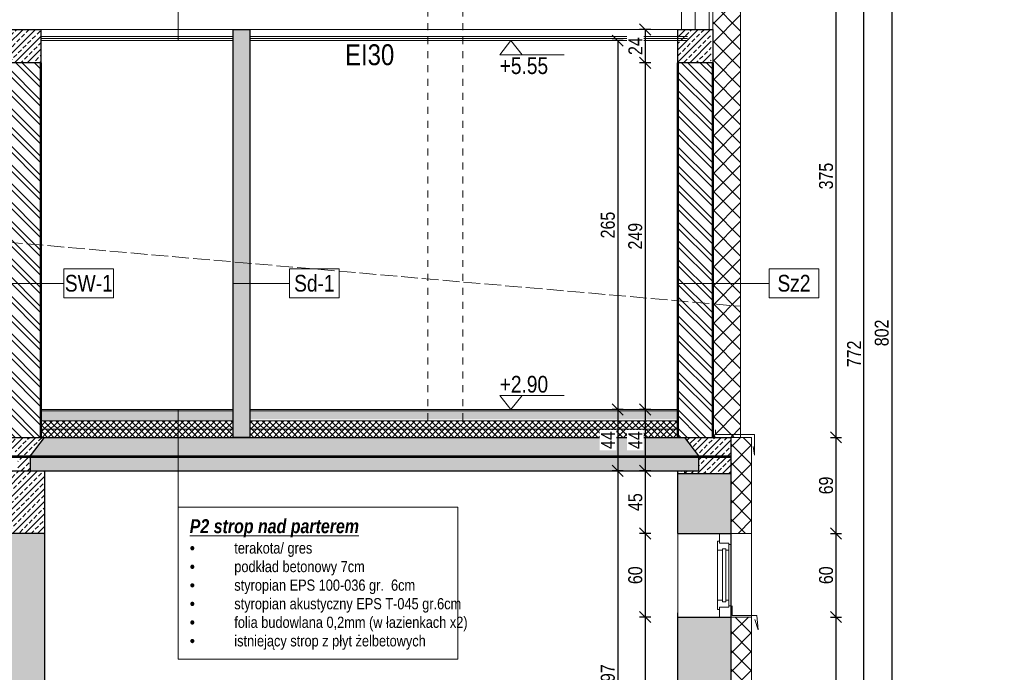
# Model space of a CAD drawing. Header units: millimetres. Extents: x 17147 to 52214, y -18116 to -4632.
# Tile 84 of 186: x 38020 to 38727, y -13411 to -12942. Entities that reach past the tile are written whole.
import ezdxf

# ---------------------------------------------------------------- set-up
doc = ezdxf.new("R2010")
doc.units = ezdxf.units.MM
for name, pattern in [('3', [1, 0.5, -0.5]), ('ACAD_ISO02W100', [15, 12, -3]), ('ACAD_ISO05W100', [33, 24, -3, 0, -3, 0, -3]), ('ACAD_ISO10W100', [18, 12, -3, 0, -3])]:
    doc.linetypes.add(name, pattern=pattern)
doc.layers.get('Defpoints').update_dxf_attribs({"color": 6})
for name, color, linetype, lineweight in [('A-ciekie', 161, 'Continuous', 9), ('A-konstrukcja-drewno', 134, 'Continuous', 20), ('A-konstrukcja-żelbet', 130, 'Continuous', 30), ('A-kreskowanie', 253, 'Continuous', 0), ('A-OKN', 154, 'Continuous', 9), ('A-opis', 130, 'Continuous', 9), ('A-wymiar', 177, 'Continuous', 0), ('A_opis_warstw', 220, 'Continuous', 5), ('A_p_poż', 7, 'Continuous', 0), ('A_SCIANA_ISTN', 253, 'Continuous', 25), ('A_SCIANA_PROJ_KONSTRUKCJA', 3, 'Continuous', 50), ('A_SCINAN_PROJ_DZIALOWA', 5, 'Continuous', 30), ('A_w_widoku', 253, 'Continuous', 13), ('elewacja C', 253, 'Continuous', 0)]:
    doc.layers.add(name, color=color, linetype=linetype, lineweight=lineweight)
for name, color, linetype, lineweight, true_color in [('A-izolacja', 7, 'Continuous', 9, 0x4775ff), ('A_CIENKA_WARSTWY', 7, 'Continuous', 15, 0x3a3a92), ('A_SCIANA DO WYBURZENIA', 7, 'ACAD_ISO02W100', 18, 0xf7833b), ('r-ramka', 7, 'Continuous', 0, 0x727169), ('S_KRESKOWANIE_SC_ISTN', 7, 'Continuous', 0, 0x878787)]:
    doc.layers.add(name, color=color, linetype=linetype, lineweight=lineweight, true_color=true_color)
doc.styles.get("Standard").update_dxf_attribs({"font": 'ARIALN.TTF'})
doc.styles.add('wymiary', font='ARIALN.TTF')
doc.dimstyles.new('anka 50', dxfattribs={"dimtxt": 10, "dimasz": 8, "dimexe": 4, "dimexo": 0.0625, "dimgap": 2, "dimtad": 1, "dimdec": 0, "dimzin": 0, "dimdsep": 46, "dimtxsty": 'Standard', "dimblk": 'OBLIQUE', "dimcen": 0.09, "dimclrt": 7, "dimadec": 0, "dimazin": 0, "dimtfac": 1, "dimtdec": 0, "dimtix": 1, "dimtofl": 0, "dimtmove": 0, "dimatfit": 3, "dimldrblk": 'OBLIQUE', "dimfxl": 4, "dimfxlon": 1, "dimtfill": 1, "dimtolj": 1, "dimtzin": 0, "dimarcsym": 0})
pattern_1 = [(45, (17254.328, -12734.864), (-4.490128, 4.490128), []), (45, (17258.8184, -12734.864), (-4.490128, 4.490128), [3.175, -1.5875])]
pattern_2 = [(315, (3026.347, 1431), (2.24506403, 2.24506403), []), (45, (3026.347, 1431), (-2.24506403, 2.24506403), [])]

# ---------------------------------------------------------------- blocks, each defined once
blk = doc.blocks.new('_OBLIQUE')
at = {"color": 0, "linetype": 'ByBlock'}
blk.add_line((-0.5, -0.5), (0.5, 0.5), dxfattribs=at)
blk = doc.blocks.new('*D79')
at = {"layer": 'A-wymiar', "color": 0, "lineweight": -2, "transparency": 16777216}
for p, q in [((38473.33, -12949.49), (38465.33, -12949.49)), ((38469.33, -12949.49), (38469.33, -12973.49)), ((38473.33, -12973.49), (38465.33, -12973.49))]:
    blk.add_line(p, q, dxfattribs=at)
at = {"layer": 'Defpoints', "color": 0, "transparency": 16777216}
for p in [(38492.82, -12949.49), (38492.82, -12973.49)]:
    blk.add_point(p, dxfattribs=at)
at = {"layer": 'A-wymiar', "color": 0, "lineweight": -2, "transparency": 16777216, "xscale": 8, "yscale": 8, "zscale": 8}
for p, rotation in [((38469.33, -12949.49), 90), ((38469.33, -12973.49), 270)]:
    blk.add_blockref('_OBLIQUE', p, dxfattribs=dict(at, rotation=rotation))
at = {"layer": 'A-wymiar', "color": 7, "transparency": 16777216, "insert": (38462.31, -12961.49), "char_height": 10, "attachment_point": 5, "rotation": 90, "bg_fill": 3, "box_fill_scale": 1.1, "bg_fill_color": 256, "bg_fill_true_color": 13158600, "bg_fill_transparency": 0}
blk.add_mtext('\\A1;24', dxfattribs=at)
at = {"layer": 'Defpoints', "color": 0, "transparency": 16777216}
blk.add_point((38469.33, -12973.49), dxfattribs=at)
blk = doc.blocks.new('*D80')
at = {"layer": 'A-wymiar', "color": 0, "lineweight": -2, "transparency": 16777216}
for p, q in [((38473.33, -12973.49), (38465.33, -12973.49)), ((38469.33, -12973.49), (38469.33, -13222.49)), ((38473.33, -13222.49), (38465.33, -13222.49))]:
    blk.add_line(p, q, dxfattribs=at)
at = {"layer": 'Defpoints', "color": 0, "transparency": 16777216}
for p in [(38492.82, -12973.49), (38469.33, -13222.49), (38492.82, -13222.49)]:
    blk.add_point(p, dxfattribs=at)
at = {"layer": 'A-wymiar', "color": 0, "lineweight": -2, "transparency": 16777216, "xscale": 8, "yscale": 8, "zscale": 8}
for p, rotation in [((38469.33, -12973.49), 90), ((38469.33, -13222.49), 270)]:
    blk.add_blockref('_OBLIQUE', p, dxfattribs=dict(at, rotation=rotation))
at = {"layer": 'A-wymiar', "color": 7, "transparency": 16777216, "insert": (38462.23, -13097.99), "char_height": 10, "attachment_point": 5, "rotation": 90, "bg_fill": 3, "box_fill_scale": 1.1, "bg_fill_color": 256, "bg_fill_true_color": 13158600, "bg_fill_transparency": 0}
blk.add_mtext('\\A1;249', dxfattribs=at)
blk = doc.blocks.new('*D81')
at = {"layer": 'A-wymiar', "color": 0, "lineweight": -2, "transparency": 16777216}
for p, q in [((38473.33, -13222.49), (38465.33, -13222.49)), ((38469.33, -13222.49), (38469.33, -13266.49)), ((38473.33, -13266.49), (38465.33, -13266.49))]:
    blk.add_line(p, q, dxfattribs=at)
at = {"layer": 'Defpoints', "color": 0, "transparency": 16777216}
for p in [(38492.82, -13222.49), (38469.33, -13266.49), (38492.82, -13266.49)]:
    blk.add_point(p, dxfattribs=at)
at = {"layer": 'A-wymiar', "color": 0, "lineweight": -2, "transparency": 16777216, "xscale": 8, "yscale": 8, "zscale": 8}
for p, rotation in [((38469.33, -13222.49), 90), ((38469.33, -13266.49), 270)]:
    blk.add_blockref('_OBLIQUE', p, dxfattribs=dict(at, rotation=rotation))
at = {"layer": 'A-wymiar', "color": 7, "transparency": 16777216, "insert": (38462.33, -13244.49), "char_height": 10, "attachment_point": 5, "rotation": 90, "bg_fill": 3, "box_fill_scale": 1.1, "bg_fill_color": 256, "bg_fill_true_color": 13158600, "bg_fill_transparency": 0}
blk.add_mtext('\\A1;44', dxfattribs=at)
blk = doc.blocks.new('*D82')
at = {"layer": 'A-wymiar', "color": 0, "lineweight": -2, "transparency": 16777216}
for p, q in [((38473.33, -13266.49), (38465.33, -13266.49)), ((38469.33, -13266.49), (38469.33, -13311.49)), ((38473.33, -13311.49), (38465.33, -13311.49))]:
    blk.add_line(p, q, dxfattribs=at)
at = {"layer": 'Defpoints', "color": 0, "transparency": 16777216}
for p in [(38492.82, -13266.49), (38469.33, -13311.49), (38492.82, -13311.49)]:
    blk.add_point(p, dxfattribs=at)
at = {"layer": 'A-wymiar', "color": 0, "lineweight": -2, "transparency": 16777216, "xscale": 8, "yscale": 8, "zscale": 8}
for p, rotation in [((38469.33, -13266.49), 90), ((38469.33, -13311.49), 270)]:
    blk.add_blockref('_OBLIQUE', p, dxfattribs=dict(at, rotation=rotation))
at = {"layer": 'A-wymiar', "color": 7, "transparency": 16777216, "insert": (38462.25, -13288.99), "char_height": 10, "attachment_point": 5, "rotation": 90, "bg_fill": 3, "box_fill_scale": 1.1, "bg_fill_color": 256, "bg_fill_true_color": 13158600, "bg_fill_transparency": 0}
blk.add_mtext('\\A1;45', dxfattribs=at)
blk = doc.blocks.new('*D83')
at = {"layer": 'A-wymiar', "color": 0, "lineweight": -2, "transparency": 16777216}
for p, q in [((38473.33, -13311.49), (38465.33, -13311.49)), ((38469.33, -13311.49), (38469.33, -13371.49)), ((38473.33, -13371.49), (38465.33, -13371.49))]:
    blk.add_line(p, q, dxfattribs=at)
at = {"layer": 'Defpoints', "color": 0, "transparency": 16777216}
for p in [(38492.82, -13311.49), (38469.33, -13371.49), (38492.82, -13371.49)]:
    blk.add_point(p, dxfattribs=at)
at = {"layer": 'A-wymiar', "color": 0, "lineweight": -2, "transparency": 16777216, "xscale": 8, "yscale": 8, "zscale": 8}
for p, rotation in [((38469.33, -13311.49), 90), ((38469.33, -13371.49), 270)]:
    blk.add_blockref('_OBLIQUE', p, dxfattribs=dict(at, rotation=rotation))
at = {"layer": 'A-wymiar', "color": 7, "transparency": 16777216, "insert": (38462.23, -13341.49), "char_height": 10, "attachment_point": 5, "rotation": 90, "bg_fill": 3, "box_fill_scale": 1.1, "bg_fill_color": 256, "bg_fill_true_color": 13158600, "bg_fill_transparency": 0}
blk.add_mtext('\\A1;60', dxfattribs=at)
blk = doc.blocks.new('*D84')
at = {"layer": 'A-wymiar', "color": 0, "lineweight": -2, "transparency": 16777216}
for p, q in [((38473.33, -13371.49), (38465.33, -13371.49)), ((38469.33, -13371.49), (38469.33, -13563.49)), ((38473.33, -13563.49), (38465.33, -13563.49))]:
    blk.add_line(p, q, dxfattribs=at)
at = {"layer": 'Defpoints', "color": 0, "transparency": 16777216}
for p in [(38492.82, -13371.49), (38469.33, -13563.49), (38492.82, -13563.49)]:
    blk.add_point(p, dxfattribs=at)
at = {"layer": 'A-wymiar', "color": 0, "lineweight": -2, "transparency": 16777216, "xscale": 8, "yscale": 8, "zscale": 8}
for p, rotation in [((38469.33, -13371.49), 90), ((38469.33, -13563.49), 270)]:
    blk.add_blockref('_OBLIQUE', p, dxfattribs=dict(at, rotation=rotation))
at = {"layer": 'A-wymiar', "color": 7, "transparency": 16777216, "insert": (38462.23, -13467.49), "char_height": 10, "attachment_point": 5, "rotation": 90, "bg_fill": 3, "box_fill_scale": 1.1, "bg_fill_color": 256, "bg_fill_true_color": 13158600, "bg_fill_transparency": 0}
blk.add_mtext('\\A1;192', dxfattribs=at)
blk = doc.blocks.new('LOGO')
at = {"layer": 'elewacja C', "color": 7, "insert": (9846.9, 18042.5), "char_height": 20, "attachment_point": 1}
blk.add_mtext_dynamic_manual_height_columns('\\pi539.21;{\\fCalibri|b0|i0|c0|p34;\\H4x;CREO PROJEKT\\H1.25x;\\P\\pi434.09;\\H0.22x;Usługi Projektowe i Nadzory Budowlane    mgr inż. Anna Bonikowska\\P\\pi409.92;ul. Brzozowa 16, 11-700 Mrągowo    NIP 742 211 62 72    tel. 69764044\\fArial|b0|i0|c238|p34;4}', width=1826.244, gutter_width=12.5, heights=[0], dxfattribs=at)
blk = doc.blocks.new('*D678')
at = {"layer": 'A-wymiar', "color": 0, "lineweight": -2, "transparency": 16777216}
for p, q in [((38453.64, -12957.49), (38445.64, -12957.49)), ((38449.64, -12957.49), (38449.64, -13222.49)), ((38453.64, -13222.49), (38445.64, -13222.49))]:
    blk.add_line(p, q, dxfattribs=at)
at = {"layer": 'Defpoints', "color": 0, "transparency": 16777216}
for p in [(38492.82, -12957.49), (38449.64, -13222.49), (38492.82, -13222.49)]:
    blk.add_point(p, dxfattribs=at)
at = {"layer": 'A-wymiar', "color": 0, "lineweight": -2, "transparency": 16777216, "xscale": 8, "yscale": 8, "zscale": 8}
for p, rotation in [((38449.64, -12957.49), 90), ((38449.64, -13222.49), 270)]:
    blk.add_blockref('_OBLIQUE', p, dxfattribs=dict(at, rotation=rotation))
at = {"layer": 'A-wymiar', "color": 7, "transparency": 16777216, "insert": (38442.54, -13089.99), "char_height": 10, "attachment_point": 5, "rotation": 90, "bg_fill": 3, "box_fill_scale": 1.1, "bg_fill_color": 256, "bg_fill_true_color": 13158600, "bg_fill_transparency": 0}
blk.add_mtext('\\A1;265', dxfattribs=at)
blk = doc.blocks.new('*D679')
at = {"layer": 'A-wymiar', "color": 0, "lineweight": -2, "transparency": 16777216}
for p, q in [((38453.64, -13222.49), (38445.64, -13222.49)), ((38449.64, -13222.49), (38449.64, -13266.49)), ((38453.64, -13266.49), (38445.64, -13266.49))]:
    blk.add_line(p, q, dxfattribs=at)
at = {"layer": 'Defpoints', "color": 0, "transparency": 16777216}
for p in [(38492.82, -13222.49), (38449.64, -13266.49), (38492.82, -13266.49)]:
    blk.add_point(p, dxfattribs=at)
at = {"layer": 'A-wymiar', "color": 0, "lineweight": -2, "transparency": 16777216, "xscale": 8, "yscale": 8, "zscale": 8}
for p, rotation in [((38449.64, -13222.49), 90), ((38449.64, -13266.49), 270)]:
    blk.add_blockref('_OBLIQUE', p, dxfattribs=dict(at, rotation=rotation))
at = {"layer": 'A-wymiar', "color": 7, "transparency": 16777216, "insert": (38442.64, -13244.49), "char_height": 10, "attachment_point": 5, "rotation": 90, "bg_fill": 3, "box_fill_scale": 1.1, "bg_fill_color": 256, "bg_fill_true_color": 13158600, "bg_fill_transparency": 0}
blk.add_mtext('\\A1;44', dxfattribs=at)
blk = doc.blocks.new('*D680')
at = {"layer": 'A-wymiar', "color": 0, "lineweight": -2, "transparency": 16777216}
for p, q in [((38453.64, -13266.49), (38445.64, -13266.49)), ((38449.64, -13266.49), (38449.64, -13563.49)), ((38453.64, -13563.49), (38445.64, -13563.49))]:
    blk.add_line(p, q, dxfattribs=at)
at = {"layer": 'Defpoints', "color": 0, "transparency": 16777216}
for p in [(38492.82, -13266.49), (38449.64, -13563.49), (38492.82, -13563.49)]:
    blk.add_point(p, dxfattribs=at)
at = {"layer": 'A-wymiar', "color": 0, "lineweight": -2, "transparency": 16777216, "xscale": 8, "yscale": 8, "zscale": 8}
for p, rotation in [((38449.64, -13266.49), 90), ((38449.64, -13563.49), 270)]:
    blk.add_blockref('_OBLIQUE', p, dxfattribs=dict(at, rotation=rotation))
at = {"layer": 'A-wymiar', "color": 7, "transparency": 16777216, "insert": (38442.54, -13414.99), "char_height": 10, "attachment_point": 5, "rotation": 90, "bg_fill": 3, "box_fill_scale": 1.1, "bg_fill_color": 256, "bg_fill_true_color": 13158600, "bg_fill_transparency": 0}
blk.add_mtext('\\A1;297', dxfattribs=at)
blk = doc.blocks.new('*D683')
at = {"layer": 'A-wymiar', "color": 0, "lineweight": -2, "transparency": 16777216}
for p, q in [((38602.39, -12867.1), (38610.39, -12867.1)), ((38606.39, -12867.1), (38606.39, -13242.49)), ((38602.39, -13242.49), (38610.39, -13242.49))]:
    blk.add_line(p, q, dxfattribs=at)
at = {"layer": 'Defpoints', "color": 0, "transparency": 16777216}
for p in [(38554.46, -12867.1), (38545.82, -13242.49), (38606.39, -13242.49)]:
    blk.add_point(p, dxfattribs=at)
at = {"layer": 'A-wymiar', "color": 0, "lineweight": -2, "transparency": 16777216, "xscale": 8, "yscale": 8, "zscale": 8}
for p, rotation in [((38606.39, -12867.1), 90), ((38606.39, -13242.49), 270)]:
    blk.add_blockref('_OBLIQUE', p, dxfattribs=dict(at, rotation=rotation))
at = {"layer": 'A-wymiar', "color": 7, "transparency": 16777216, "insert": (38599.28, -13054.79), "char_height": 10, "attachment_point": 5, "rotation": 90, "bg_fill": 3, "box_fill_scale": 1.1, "bg_fill_color": 256, "bg_fill_true_color": 13158600, "bg_fill_transparency": 0}
blk.add_mtext('\\A1;375', dxfattribs=at)
blk = doc.blocks.new('*D684')
at = {"layer": 'A-wymiar', "color": 0, "lineweight": -2, "transparency": 16777216}
for p, q in [((38602.39, -13242.49), (38610.39, -13242.49)), ((38606.39, -13242.49), (38606.39, -13311.49)), ((38602.39, -13311.49), (38610.39, -13311.49))]:
    blk.add_line(p, q, dxfattribs=at)
at = {"layer": 'Defpoints', "color": 0, "transparency": 16777216}
for p in [(38545.82, -13242.49), (38545.82, -13311.49), (38606.39, -13311.49)]:
    blk.add_point(p, dxfattribs=at)
at = {"layer": 'A-wymiar', "color": 0, "lineweight": -2, "transparency": 16777216, "xscale": 8, "yscale": 8, "zscale": 8}
for p, rotation in [((38606.39, -13242.49), 90), ((38606.39, -13311.49), 270)]:
    blk.add_blockref('_OBLIQUE', p, dxfattribs=dict(at, rotation=rotation))
at = {"layer": 'A-wymiar', "color": 7, "transparency": 16777216, "insert": (38599.28, -13276.99), "char_height": 10, "attachment_point": 5, "rotation": 90, "bg_fill": 3, "box_fill_scale": 1.1, "bg_fill_color": 256, "bg_fill_true_color": 13158600, "bg_fill_transparency": 0}
blk.add_mtext('\\A1;69', dxfattribs=at)
blk = doc.blocks.new('*D685')
at = {"layer": 'A-wymiar', "color": 0, "lineweight": -2, "transparency": 16777216}
for p, q in [((38602.39, -13311.49), (38610.39, -13311.49)), ((38606.39, -13311.49), (38606.39, -13371.49)), ((38602.39, -13371.49), (38610.39, -13371.49))]:
    blk.add_line(p, q, dxfattribs=at)
at = {"layer": 'Defpoints', "color": 0, "transparency": 16777216}
for p in [(38545.82, -13311.49), (38545.82, -13371.49), (38606.39, -13371.49)]:
    blk.add_point(p, dxfattribs=at)
at = {"layer": 'A-wymiar', "color": 0, "lineweight": -2, "transparency": 16777216, "xscale": 8, "yscale": 8, "zscale": 8}
for p, rotation in [((38606.39, -13311.49), 90), ((38606.39, -13371.49), 270)]:
    blk.add_blockref('_OBLIQUE', p, dxfattribs=dict(at, rotation=rotation))
at = {"layer": 'A-wymiar', "color": 7, "transparency": 16777216, "insert": (38599.28, -13341.49), "char_height": 10, "attachment_point": 5, "rotation": 90, "bg_fill": 3, "box_fill_scale": 1.1, "bg_fill_color": 256, "bg_fill_true_color": 13158600, "bg_fill_transparency": 0}
blk.add_mtext('\\A1;60', dxfattribs=at)
blk = doc.blocks.new('*D686')
at = {"layer": 'A-wymiar', "color": 0, "lineweight": -2, "transparency": 16777216}
for p, q in [((38602.39, -13371.49), (38610.39, -13371.49)), ((38606.39, -13371.49), (38606.39, -13568.49)), ((38602.39, -13568.49), (38610.39, -13568.49))]:
    blk.add_line(p, q, dxfattribs=at)
at = {"layer": 'Defpoints', "color": 0, "transparency": 16777216}
for p in [(38545.82, -13371.49), (38542.82, -13568.49), (38606.39, -13568.49)]:
    blk.add_point(p, dxfattribs=at)
at = {"layer": 'A-wymiar', "color": 0, "lineweight": -2, "transparency": 16777216, "xscale": 8, "yscale": 8, "zscale": 8}
for p, rotation in [((38606.39, -13371.49), 90), ((38606.39, -13568.49), 270)]:
    blk.add_blockref('_OBLIQUE', p, dxfattribs=dict(at, rotation=rotation))
at = {"layer": 'A-wymiar', "color": 7, "transparency": 16777216, "insert": (38599.28, -13469.99), "char_height": 10, "attachment_point": 5, "rotation": 90, "bg_fill": 3, "box_fill_scale": 1.1, "bg_fill_color": 256, "bg_fill_true_color": 13158600, "bg_fill_transparency": 0}
blk.add_mtext('\\A1;197', dxfattribs=at)
blk = doc.blocks.new('*D687')
at = {"layer": 'A-wymiar', "color": 0, "lineweight": -2, "transparency": 16777216}
for p, q in [((38622.39, -12796.48), (38630.39, -12796.48)), ((38626.39, -13568.49), (38626.39, -12796.48)), ((38622.39, -13568.49), (38630.39, -13568.49))]:
    blk.add_line(p, q, dxfattribs=at)
at = {"layer": 'Defpoints', "color": 0, "transparency": 16777216}
for p in [(38606.39, -12796.48), (38626.39, -12796.48), (38542.82, -13568.49)]:
    blk.add_point(p, dxfattribs=at)
at = {"layer": 'A-wymiar', "color": 0, "lineweight": -2, "transparency": 16777216, "xscale": 8, "yscale": 8, "zscale": 8}
for p, rotation in [((38626.39, -12796.48), 90), ((38626.39, -13568.49), 270)]:
    blk.add_blockref('_OBLIQUE', p, dxfattribs=dict(at, rotation=rotation))
at = {"layer": 'A-wymiar', "color": 7, "transparency": 16777216, "insert": (38619.37, -13182.49), "char_height": 10, "attachment_point": 5, "rotation": 90, "bg_fill": 3, "box_fill_scale": 1.1, "bg_fill_color": 256, "bg_fill_true_color": 13158600, "bg_fill_transparency": 0}
blk.add_mtext('\\A1;772', dxfattribs=at)
blk = doc.blocks.new('*D689')
at = {"layer": 'A-wymiar', "color": 0, "lineweight": -2, "transparency": 16777216}
for p, q in [((38642.39, -12766.4), (38650.39, -12766.4)), ((38646.39, -12766.4), (38646.39, -13568.49)), ((38642.39, -13568.49), (38650.39, -13568.49))]:
    blk.add_line(p, q, dxfattribs=at)
at = {"layer": 'Defpoints', "color": 0, "transparency": 16777216}
for p in [(38616.39, -12766.4), (38616.39, -13568.49), (38646.39, -13568.49)]:
    blk.add_point(p, dxfattribs=at)
at = {"layer": 'A-wymiar', "color": 0, "lineweight": -2, "transparency": 16777216, "xscale": 8, "yscale": 8, "zscale": 8}
for p, rotation in [((38646.39, -12766.4), 90), ((38646.39, -13568.49), 270)]:
    blk.add_blockref('_OBLIQUE', p, dxfattribs=dict(at, rotation=rotation))
at = {"layer": 'A-wymiar', "color": 7, "transparency": 16777216, "insert": (38639.28, -13167.45), "char_height": 10, "attachment_point": 5, "rotation": 90, "bg_fill": 3, "box_fill_scale": 1.1, "bg_fill_color": 256, "bg_fill_true_color": 13158600, "bg_fill_transparency": 0}
blk.add_mtext('\\A1;802', dxfattribs=at)

msp = doc.modelspace()

# ---------------------------------------------------------------- hatches: boundary and pattern name
at = {"layer": 'A-izolacja'}
h = msp.add_hatch(dxfattribs=at)
h.set_pattern_fill('ANSI37', color=256, scale=3, angle=-90)
h.set_pattern_definition([(315, (0, -47), (6.735192, 6.735192), []), (45, (0, -47), (-6.735192, 6.735192), [])])
h.paths.add_polyline_path([(38537.82, -12865.64), (38517.82, -12863.89), (38517.82, -12949.49), (38517.82, -12973.49), (38517.82, -13242.49), (38537.82, -13242.49)])
h = msp.add_hatch(dxfattribs=at)
h.set_pattern_fill('ANSI37', color=256, scale=3, angle=-90)
h.set_pattern_definition([(315, (0, -54), (6.735192, 6.735192), []), (45, (0, -54), (-6.735192, 6.735192), [])])
h.paths.add_polyline_path([(38530.82, -13311.49), (38545.82, -13311.49), (38545.82, -13242.49), (38530.82, -13242.49)])
h.paths.add_polyline_path([(38545.82, -13371.49), (38530.82, -13371.49), (38530.82, -13536.49), (38545.82, -13536.49)])
at = {"layer": 'A-kreskowanie'}
h = msp.add_hatch(dxfattribs=at)
h.set_pattern_fill('DASH', color=256, scale=0.5, angle=45)
h.set_pattern_definition([(45, (3026.347, 1438), (2e-16, 2.24506403), [1.5875, -1.5875])])
h.paths.add_polyline_path([(38173.32, -13230.49), (38173.32, -13223.49), (38035.32, -13223.49), (38035.32, -13230.49)])
h.paths.add_polyline_path([(38492.82, -13229.49), (38492.82, -13223.49), (38185.32, -13223.49), (38185.32, -13229.49)])
h = msp.add_hatch(dxfattribs=at)
h.set_pattern_fill('ANSI37', color=256, angle=-90)
h.set_pattern_definition(pattern_2)
h.paths.add_polyline_path([(38173.32, -13239.49), (38173.32, -13230.49), (38035.32, -13230.49), (38035.32, -13239.49)])
h.paths.add_polyline_path([(38492.82, -13239.49), (38492.82, -13230.49), (38185.32, -13230.49), (38185.32, -13239.49)])
h = msp.add_hatch(dxfattribs=at)
h.set_pattern_fill('ANSI37', color=256, angle=-90)
h.set_pattern_definition(pattern_2)
h.paths.add_polyline_path([(38173.32, -13242.49), (38173.32, -13239.49), (38035.32, -13239.49), (38035.32, -13242.49)])
h.paths.add_polyline_path([(38492.82, -13242.49), (38492.82, -13239.49), (38185.32, -13239.49), (38185.32, -13242.49)])
at = {"layer": 'A_SCIANA_ISTN'}
h = msp.add_hatch(dxfattribs=at)
h.set_pattern_fill('ANSI33', color=256)
h.set_pattern_definition([(45, (3026.347, 1431), (-4.4901281, 4.4901281), []), (45, (3030.837, 1431), (-4.4901281, 4.4901281), [3.175, -1.5875])])
h.paths.add_polyline_path([(38037.82, -13242.49), (38008.82, -13242.49), (38018.82, -13255.73), (38018.82, -13266.49), (38027.82, -13266.49), (38027.82, -13255.73)])
h = msp.add_hatch(dxfattribs=at)
h.set_pattern_fill('ANSI33', color=256)
h.set_pattern_definition(pattern_1)
h.paths.add_polyline_path([(38530.82, -13242.49), (38497.82, -13242.49), (38507.82, -13255.73), (38507.82, -13266.49), (38492.82, -13266.49), (38492.82, -13268.49), (38530.82, -13268.49)])
h = msp.add_hatch(dxfattribs=at)
h.set_pattern_fill('ANSI33', color=256)
h.set_pattern_definition(pattern_1)
h.paths.add_polyline_path([(38037.82, -13266.49), (38008.82, -13266.49), (38008.82, -13311.49), (38037.82, -13311.49)])
at = {"layer": 'A_SCIANA_PROJ_KONSTRUKCJA', "lineweight": 9, "true_color": 0x2ad533}
h = msp.add_hatch(dxfattribs=at)
h.set_pattern_fill('ANSI33', color=102)
h.paths.add_polyline_path([(38035.32, -12949.49), (38011.32, -12949.49), (38011.32, -12973.49), (38035.32, -12973.49)])
h = msp.add_hatch(dxfattribs=at)
h.set_pattern_fill('ANSI33', color=102)
h.paths.add_polyline_path([(38516.82, -12949.49), (38492.82, -12949.49), (38492.82, -12973.49), (38516.82, -12973.49)])
at = {"layer": 'A_SCIANA_PROJ_KONSTRUKCJA', "lineweight": 13, "true_color": 0xeb7500}
h = msp.add_hatch(dxfattribs=at)
h.set_pattern_fill('ANSI32', color=30, angle=-90)
h.set_pattern_definition([(315, (0, -47), (6.735192, 6.735192), []), (315, (-7e-16, -51.49), (6.735192, 6.735192), [])])
h.paths.add_polyline_path([(38035.32, -12973.49), (38011.32, -12973.49), (38011.32, -13242.49), (38035.32, -13242.49)])
h = msp.add_hatch(dxfattribs=at)
h.set_pattern_fill('ANSI32', color=30, angle=-90)
h.paths.add_polyline_path([(38517.82, -12973.49), (38492.82, -12973.49), (38492.82, -13242.49), (38517.82, -13242.49)])
at = {"layer": 'A_SCINAN_PROJ_DZIALOWA', "lineweight": 9, "true_color": 0x27773c, "transparency": 33554610}
h = msp.add_hatch(dxfattribs=at)
h.set_pattern_fill('GAZOBETON S100 ISO 1J', color=97, pattern_type=2)
h.set_pattern_definition([(15, (-1.139, -4.25), (3.882286, 14.4888864), [1.46647, -13.53353]), (15, (0.657, -2.453), (3.882286, 14.4888864), [1.46647, -13.53353]), (15, (-1.796, -1.796), (3.882286, 14.4888864), [1.46647, -13.53353]), (15, (0, 0), (3.882286, 14.4888864), [1.46647, -13.53353]), (15, (-2.453, 0.657), (3.882286, 14.4888864), [1.46647, -13.53353]), (75, (-2.833, -0.759), (-10.6066007, 10.6066014), [1.46647, -13.53353]), (75, (-2.176, -3.213), (-10.6066007, 10.6066014), [1.46647, -13.53353]), (75, (-0.38, -1.417), (-10.6066007, 10.6066014), [1.46647, -13.53353]), (75, (0.278, -3.87), (-10.6066007, 10.6066014), [1.46647, -13.53353]), (75, (2.074, -2.074), (-10.6066007, 10.6066014), [1.46647, -13.53353]), (315, (-2.176, -3.213), (14.4888866, 3.882285), [1.46647, -13.53353]), (315, (-2.833, -0.759), (14.4888866, 3.882285), [1.46647, -13.53353]), (315, (-0.38, -1.417), (14.4888866, 3.882285), [1.46647, -13.53353]), (315, (1.417, 0.38), (14.4888866, 3.882285), [1.46647, -13.53353]), (315, (-1.037, 1.037), (14.4888866, 3.882285), [1.46647, -13.53353]), (45, (0, 0), (4e-16, 4.49012806), [3.175, -3.175])])
h.paths.add_polyline_path([(38173.32, -12949.49), (38185.32, -12949.49), (38185.32, -13242.49), (38173.32, -13242.49)])
at = {"layer": 'S_KRESKOWANIE_SC_ISTN', "transparency": 33554559}
h = msp.add_hatch(color=256, dxfattribs=at)
h.dxf.hatch_style = 1
h.paths.add_polyline_path([(38497.82, -13242.49), (38037.82, -13242.49), (38027.82, -13255.73), (38027.82, -13266.49), (38507.82, -13266.49), (38507.82, -13255.73)])
h = msp.add_hatch(color=256, dxfattribs=at)
h.dxf.hatch_style = 1
h.paths.add_polyline_path([(38530.82, -13268.49), (38492.82, -13268.49), (38492.82, -13311.49), (38530.82, -13311.49)])
h = msp.add_hatch(color=256, dxfattribs=at)
h.dxf.hatch_style = 1
h.paths.add_polyline_path([(38037.82, -13311.49), (38008.82, -13311.49), (38008.82, -13566.49), (38008.82, -13686.49), (38037.82, -13686.49), (38037.82, -13566.49)])
h = msp.add_hatch(color=256, dxfattribs=at)
h.dxf.hatch_style = 1
h.paths.add_polyline_path([(38530.82, -13371.49), (38492.82, -13371.49), (38492.82, -13566.49), (38492.82, -13686.49), (38530.82, -13686.49), (38530.82, -13566.49)])

# ---------------------------------------------------------------- linework, layer by layer
at = {"layer": 'A-ciekie', "linetype": '3', "lineweight": 9, "ltscale": 10}
for points in [[(38313.32, -12745.08), (38313.32, -13235.49)], [(38338.32, -12745.08), (38338.32, -13235.49)]]:
    msp.add_lwpolyline(points, dxfattribs=at)
at = {"layer": 'A-izolacja'}
for p, q in [((38515.32, -12901.43), (38515.32, -12949.49)), ((38530.82, -13311.49), (38537.82, -13311.49)), ((38530.82, -13371.49), (38537.82, -13371.49))]:
    msp.add_line(p, q, dxfattribs=at)
for points in [[(38517.82, -12949.49), (38517.82, -12863.89)], [(38537.82, -12865.64), (38537.82, -13242.49)], [(38537.82, -12865.64), (38537.82, -13242.49)], [(38519.82, -13236.97), (38519.82, -13240.49), (38547.82, -13240.49), (38547.82, -13255.36)], [(38530.82, -13242.49), (38537.82, -13242.49)], [(38530.82, -13242.49), (38545.82, -13242.49), (38545.82, -13311.49)], [(38547.82, -13255.36), (38546.99, -13248.94)], [(38530.82, -13311.49), (38545.82, -13311.49)], [(38531.82, -13363.49), (38531.82, -13370.49), (38545.82, -13370.49), (38549.46, -13370.49), (38550.54, -13380.75)], [(38530.82, -13371.49), (38545.82, -13371.49)], [(38545.82, -13371.49), (38545.82, -13536.49)], [(38550.54, -13380.75), (38548.2, -13373.31)]]:
    msp.add_lwpolyline(points, dxfattribs=at)
at = {"layer": 'A-konstrukcja-drewno'}
msp.add_line((38495.32, -12892), (38495.32, -12949.49), dxfattribs=at)
for points in [[(38515.32, -12949.49), (38515.32, -12873.67), (37965.32, -12825.55), (37415.32, -12873.67), (37415.32, -12949.49)], [(37415.32, -12949.49), (38515.32, -12949.49)], [(37415.32, -12949.49), (38515.32, -12949.49)]]:
    msp.add_lwpolyline(points, dxfattribs=at)
at = {"layer": 'A-konstrukcja-żelbet', "lineweight": 30}
for points in [[(38035.32, -12973.49), (38011.32, -12973.49), (38011.32, -12949.49), (38035.32, -12949.49)], [(38517.82, -12973.49), (38492.82, -12973.49), (38492.82, -12949.49), (38517.82, -12949.49)]]:
    msp.add_lwpolyline(points, close=True, dxfattribs=at)
at = {"layer": 'A-OKN', "color": 250}
for p, q in [((38522.82, -13311.49), (38522.82, -13317.99)), ((38530.82, -13319.49), (38530.82, -13311.49)), ((38522.82, -13316.99), (38521.32, -13316.99)), ((38521.32, -13316.99), (38521.32, -13323.49)), ((38522.82, -13318.49), (38522.82, -13316.99)), ((38529.32, -13318.49), (38522.82, -13318.49)), ((38529.32, -13318.49), (38529.32, -13319.49)), ((38529.32, -13323.49), (38529.32, -13318.49)), ((38529.32, -13319.49), (38530.82, -13319.49)), ((38521.32, -13359.49), (38521.32, -13365.99)), ((38521.32, -13365.99), (38522.82, -13365.99)), ((38522.82, -13365.99), (38522.82, -13364.49)), ((38522.82, -13364.49), (38529.32, -13364.49)), ((38522.82, -13364.99), (38522.82, -13371.49)), ((38529.32, -13364.49), (38529.32, -13359.49)), ((38530.82, -13363.49), (38529.32, -13363.49)), ((38530.82, -13371.49), (38530.82, -13363.49)), ((38522.82, -13371.49), (38530.82, -13371.49))]:
    msp.add_line(p, q, dxfattribs=at)
at = {"layer": 'A-OKN'}
for p, q in [((38521.32, -13323.49), (38524.82, -13323.49)), ((38521.32, -13323.49), (38521.32, -13359.49)), ((38524.82, -13322.49), (38524.82, -13359.49)), ((38527.32, -13322.49), (38524.82, -13322.49)), ((38524.82, -13323.49), (38524.82, -13322.49)), ((38524.82, -13322.49), (38527.32, -13322.49)), ((38527.32, -13359.49), (38527.32, -13322.49)), ((38527.32, -13322.49), (38527.32, -13323.49)), ((38527.32, -13323.49), (38529.32, -13323.49)), ((38529.32, -13359.49), (38529.32, -13323.49)), ((38529.32, -13323.99), (38529.32, -13359.49)), ((38530.82, -13363.49), (38530.82, -13319.49)), ((38524.82, -13359.49), (38521.32, -13359.49)), ((38524.82, -13360.49), (38524.82, -13359.49)), ((38524.82, -13360.49), (38524.82, -13359.49)), ((38524.82, -13360.49), (38527.32, -13360.49)), ((38527.32, -13360.49), (38524.82, -13360.49)), ((38527.32, -13359.49), (38527.32, -13360.49)), ((38529.32, -13359.49), (38527.32, -13359.49)), ((38527.32, -13359.49), (38527.32, -13360.49))]:
    msp.add_line(p, q, dxfattribs=at)
at = {"layer": 'A-opis', "linetype": 'ACAD_ISO10W100', "lineweight": 9}
msp.add_line((38505.32, -12882.83), (38505.32, -12949.49), dxfattribs=at)
at = {"layer": 'A-opis'}
for points in [[(38133.82, -12957.49), (38133.82, -12579.34), (38409.99, -12579.34)], [(38411.06, -12967.68), (38364.83, -12967.68), (38372.91, -12957.49), (38380.98, -12967.68)], [(38411.06, -13212.3), (38364.83, -13212.3), (38372.91, -13222.49), (38380.98, -13212.3)], [(38133.82, -13292.53), (38133.82, -13222.49)], [(38133.82, -13401.81), (38133.82, -13292.53), (38334.69, -13292.53)]]:
    msp.add_lwpolyline(points, dxfattribs=at)
msp.add_lwpolyline([(38133.82, -13292.53), (38334.69, -13292.53), (38334.69, -13401.81), (38133.82, -13401.81)], close=True, dxfattribs=at)
at = {"layer": 'A_CIENKA_WARSTWY'}
for points in [[(38035.32, -12954.49), (38173.32, -12954.49)], [(38035.32, -12955.99), (38173.32, -12955.99)], [(38185.32, -12954.49), (38499.82, -12954.49)], [(38185.32, -12955.99), (38499.82, -12955.99)], [(38035.32, -12957.49), (38173.32, -12957.49)], [(38185.32, -12957.49), (38499.82, -12957.49)], [(38035.32, -13222.49), (38173.32, -13222.49)], [(38035.32, -13223.49), (38173.32, -13223.49)], [(38185.32, -13222.49), (38492.82, -13222.49)], [(38185.32, -13223.49), (38492.82, -13223.49)], [(38035.32, -13230.49), (38173.32, -13230.49)], [(38035.32, -13236.49), (38173.32, -13236.49)], [(38185.32, -13236.49), (38492.82, -13236.49)]]:
    msp.add_lwpolyline(points, dxfattribs=at)
at = {"layer": 'A_opis_warstw'}
for points in [[(38051.86, -13121.36), (38051.86, -13142.31), (38087.53, -13142.31), (38087.53, -13121.36), (38051.86, -13121.36)], [(38213.86, -13121.36), (38213.86, -13142.31), (38249.53, -13142.31), (38249.53, -13121.36), (38213.86, -13121.36)], [(38558.39, -13121.36), (38558.39, -13142.31), (38594.06, -13142.31), (38594.06, -13121.36), (38558.39, -13121.36)], [(38051.86, -13131.84), (38011.32, -13131.84)], [(38213.86, -13131.84), (38173.32, -13131.84)]]:
    msp.add_lwpolyline(points, dxfattribs=at)
at = {"layer": 'A_SCIANA_ISTN'}
for points in [[(37430.82, -13242.49), (38499.82, -13242.49)], [(37437.82, -13242.49), (38530.82, -13242.49), (38530.82, -13593.49)], [(38027.82, -13266.49), (38027.82, -13255.73), (38037.82, -13242.49)], [(38507.82, -13266.49), (38507.82, -13255.73), (38497.82, -13242.49)], [(37418.82, -13266.49), (38507.82, -13266.49)], [(38037.82, -13266.49), (38037.82, -13566.49)], [(38492.82, -13311.49), (38492.82, -13266.49)], [(38497.82, -13268.49), (38497.82, -13266.49)], [(38492.82, -13268.49), (38530.82, -13268.49)], [(38492.82, -13311.49), (38530.82, -13311.49)], [(38037.82, -13563.49), (38492.82, -13563.49), (38492.82, -13368.49)], [(38492.82, -13371.49), (38530.82, -13371.49)]]:
    msp.add_lwpolyline(points, dxfattribs=at)
msp.add_lwpolyline([(38008.82, -13266.49), (38037.82, -13266.49), (38037.82, -13311.49), (38008.82, -13311.49)], close=True, dxfattribs=at)
at = {"layer": 'A_SCIANA_PROJ_KONSTRUKCJA'}
for points in [[(38035.32, -13242.49), (38035.32, -12973.49)], [(38492.82, -13242.49), (38492.82, -12973.49)], [(38517.82, -13242.49), (38517.82, -12973.49)]]:
    msp.add_lwpolyline(points, dxfattribs=at)
at = {"layer": 'A_SCINAN_PROJ_DZIALOWA'}
msp.add_lwpolyline([(38173.32, -12949.49), (38185.32, -12949.49), (38185.32, -13242.49), (38173.32, -13242.49)], close=True, dxfattribs=at)
at = {"layer": 'A_w_widoku'}
for points in [[(38492.82, -13311.49), (38492.82, -13371.49)], [(38545.82, -13311.49), (38545.82, -13371.49)]]:
    msp.add_lwpolyline(points, dxfattribs=at)

# ---------------------------------------------------------------- texts
at = {"layer": 'A-opis', "char_height": 12}
for s, insert, attachment_point in [('+5.55', (38364.83, -12981.7), 7), ('+2.90', (38364.83, -13198.29), 1)]:
    msp.add_mtext_dynamic_manual_height_columns(s, width=20.9991, gutter_width=60, heights=[0], dxfattribs=dict(at, insert=insert, attachment_point=attachment_point))
at = {"layer": 'A-opis', "insert": (38142.2, -13395.02), "char_height": 8, "width": 1018.4426, "attachment_point": 7, "style": 'wymiary'}
msp.add_mtext('{\\fArial Narrow|b1|i1|c238|p34;\\H1.25x;\\LP2 strop nad parterem\\fArial|b1|i1|c238|p34;\\P\\pi-16,l24,t16;\\fSymbol|b0|i0|c2|p18;\\H0.8x;\\l·^I}terakota/ gres\\P{\\fSymbol|b0|i0|c2|p18;·^I}podkład betonowy 7cm\\P{\\fSymbol|b0|i0|c2|p18;·^I}styropian EPS 100-036 gr.  6cm\\P{\\fSymbol|b0|i0|c2|p18;·^I}styropian akustyczny EPS T-045 gr.6cm \\P{\\fSymbol|b0|i0|c2|p18;·^I}folia budowlana 0,2mm (w łazienkach x2)\\P{\\fSymbol|b0|i0|c2|p18;·^I}istniejący strop z płyt żelbetowych', dxfattribs=at)
at = {"layer": 'A_opis_warstw', "char_height": 12, "attachment_point": 5}
for s, insert in [('SW-1', (38069.7, -13131.84)), ('Sd-1', (38231.7, -13131.84)), ('Sz2', (38576.22, -13131.84))]:
    msp.add_mtext_dynamic_manual_height_columns(s, width=38.4706, gutter_width=12.5, heights=[0], dxfattribs=dict(at, insert=insert))
at = {"layer": 'A_p_poż', "color": 1, "linetype": 'ACAD_ISO05W100', "insert": (38271.43, -12960.15), "char_height": 15, "attachment_point": 2}
msp.add_mtext_dynamic_manual_height_columns('EI30', width=40.9808, gutter_width=12.5, heights=[0], dxfattribs=at)

# ---------------------------------------------------------------- next in the draw order: dimensions: what is measured, and where the dimension line sits
at = {"layer": 'A-wymiar'}
dim = msp.add_linear_dim(base=(38469.33, -12973.49), p1=(38492.82, -12949.49), p2=(38492.82, -12973.49), angle=90, dimstyle='anka 50', dxfattribs=at)
dim.commit()
dim.dimension.update_dxf_attribs({"geometry": '*D79', "text_midpoint": (38462.31, -12961.49)})

# ---------------------------------------------------------------- next in the draw order: dimensions: what is measured, and where the dimension line sits
dim = msp.add_linear_dim(base=(38469.33, -13222.49), p1=(38492.82, -12973.49), p2=(38492.82, -13222.49), angle=90, dimstyle='anka 50', dxfattribs=at)
dim.commit()
dim.dimension.update_dxf_attribs({"geometry": '*D80', "text_midpoint": (38462.23, -13097.99)})

# ---------------------------------------------------------------- next in the draw order: linework, layer by layer
at = {"layer": 'A_opis_warstw'}
msp.add_lwpolyline([(38558.39, -13131.84), (38492.82, -13131.84)], dxfattribs=at)

# ---------------------------------------------------------------- next in the draw order: block references
at = {"layer": 'r-ramka', "color": 30, "xscale": 0.3716075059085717, "yscale": 0.3716075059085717, "zscale": 0.3716075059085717}
msp.add_blockref('LOGO', (32563.91, -19631), dxfattribs=at)

# ---------------------------------------------------------------- next in the draw order: dimensions: what is measured, and where the dimension line sits
at = {"layer": 'A-wymiar'}
dim = msp.add_linear_dim(base=(38469.33, -13266.49), p1=(38492.82, -13222.49), p2=(38492.82, -13266.49), angle=90, dimstyle='anka 50', dxfattribs=at)
dim.commit()
dim.dimension.update_dxf_attribs({"geometry": '*D81', "text_midpoint": (38462.33, -13244.49)})

# ---------------------------------------------------------------- next in the draw order: dimensions: what is measured, and where the dimension line sits
dim = msp.add_linear_dim(base=(38606.39, -13242.49), p1=(38554.46, -12867.1), p2=(38545.82, -13242.49), angle=90, dimstyle='anka 50', override={"dimtmove": 1}, dxfattribs=at)
dim.commit()
dim.dimension.update_dxf_attribs({"geometry": '*D683', "text_midpoint": (38599.28, -13054.79)})
for base, p1, p2, picture, middle in [((38449.64, -13222.49), (38492.82, -12957.49), (38492.82, -13222.49), '*D678', (38442.54, -13089.99)), ((38469.33, -13311.49), (38492.82, -13266.49), (38492.82, -13311.49), '*D82', (38462.25, -13288.99))]:
    dim = msp.add_linear_dim(base=base, p1=p1, p2=p2, angle=90, dimstyle='anka 50', dxfattribs=at)
    dim.commit()
    dim.dimension.update_dxf_attribs({"geometry": picture, "text_midpoint": middle})

# ---------------------------------------------------------------- next in the draw order: linework, layer by layer
at = {"layer": 'A_SCIANA DO WYBURZENIA'}
msp.add_lwpolyline([(37392.82, -13148.32), (37965.32, -13098.23), (38537.82, -13148.32)], dxfattribs=at)

# ---------------------------------------------------------------- next in the draw order: dimensions: what is measured, and where the dimension line sits
at = {"layer": 'A-wymiar'}
for base, p1, p2, picture, middle in [((38449.64, -13266.49), (38492.82, -13222.49), (38492.82, -13266.49), '*D679', (38442.64, -13244.49)), ((38469.33, -13371.49), (38492.82, -13311.49), (38492.82, -13371.49), '*D83', (38462.23, -13341.49))]:
    dim = msp.add_linear_dim(base=base, p1=p1, p2=p2, angle=90, dimstyle='anka 50', dxfattribs=at)
    dim.commit()
    dim.dimension.update_dxf_attribs({"geometry": picture, "text_midpoint": middle})
dim = msp.add_linear_dim(base=(38606.39, -13311.49), p1=(38545.82, -13242.49), p2=(38545.82, -13311.49), angle=90, dimstyle='anka 50', override={"dimtmove": 1}, dxfattribs=at)
dim.commit()
dim.dimension.update_dxf_attribs({"geometry": '*D684', "text_midpoint": (38599.28, -13276.99)})

# ---------------------------------------------------------------- next in the draw order: linework, layer by layer
at = {"layer": 'A_CIENKA_WARSTWY'}
msp.add_lwpolyline([(38185.32, -13230.49), (38492.82, -13230.49)], dxfattribs=at)
at = {"layer": 'A_p_poż', "color": 1, "linetype": 'ACAD_ISO05W100', "const_width": 2}
msp.add_lwpolyline([(37399.82, -13256.34), (38530.82, -13256.34)], dxfattribs=at)

# ---------------------------------------------------------------- next in the draw order: dimensions: what is measured, and where the dimension line sits
at = {"layer": 'A-wymiar'}
dim = msp.add_linear_dim(base=(38606.39, -13371.49), p1=(38545.82, -13311.49), p2=(38545.82, -13371.49), angle=90, dimstyle='anka 50', override={"dimtmove": 1}, dxfattribs=at)
dim.commit()
dim.dimension.update_dxf_attribs({"geometry": '*D685', "text_midpoint": (38599.28, -13341.49)})
dim = msp.add_linear_dim(base=(38469.33, -13563.49), p1=(38492.82, -13371.49), p2=(38492.82, -13563.49), angle=90, dimstyle='anka 50', dxfattribs=at)
dim.commit()
dim.dimension.update_dxf_attribs({"geometry": '*D84', "text_midpoint": (38462.23, -13467.49)})

# ---------------------------------------------------------------- next in the draw order: dimensions: what is measured, and where the dimension line sits
dim = msp.add_linear_dim(base=(38449.64, -13563.49), p1=(38492.82, -13266.49), p2=(38492.82, -13563.49), angle=90, dimstyle='anka 50', dxfattribs=at)
dim.commit()
dim.dimension.update_dxf_attribs({"geometry": '*D680', "text_midpoint": (38442.54, -13414.99)})
dim = msp.add_linear_dim(base=(38606.39, -13568.49), p1=(38545.82, -13371.49), p2=(38542.82, -13568.49), angle=90, dimstyle='anka 50', override={"dimtmove": 1}, dxfattribs=at)
dim.commit()
dim.dimension.update_dxf_attribs({"geometry": '*D686', "text_midpoint": (38599.28, -13469.99)})

# ---------------------------------------------------------------- next in the draw order: dimensions: what is measured, and where the dimension line sits
dim = msp.add_linear_dim(base=(38626.39, -12796.48), p1=(38542.82, -13568.49), p2=(38606.39, -12796.48), angle=90, dimstyle='anka 50', dxfattribs=at)
dim.commit()
dim.dimension.update_dxf_attribs({"geometry": '*D687', "text_midpoint": (38619.37, -13182.49)})

# ---------------------------------------------------------------- next in the draw order: dimensions: what is measured, and where the dimension line sits
dim = msp.add_linear_dim(base=(38646.39, -13568.49), p1=(38616.39, -12766.4), p2=(38616.39, -13568.49), angle=90, dimstyle='anka 50', dxfattribs=at)
dim.commit()
dim.dimension.update_dxf_attribs({"geometry": '*D689', "text_midpoint": (38639.28, -13167.45)})

doc.saveas('drawing.dxf')
